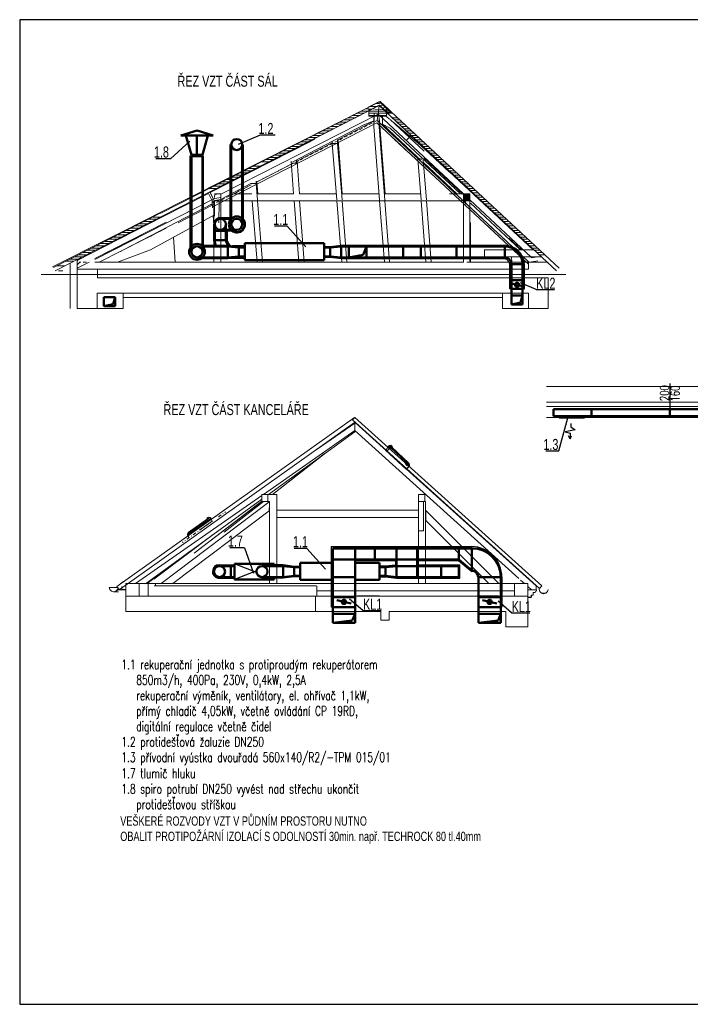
# Model space of a CAD drawing. Header units: millimetres. Extents: x 28262 to 240133, y -152087 to 56534.
# Tile 56 of 107: x 198305 to 213476, y -116712 to -94437. Entities that reach past the tile are written whole.
import ezdxf

# ---------------------------------------------------------------- set-up
doc = ezdxf.new("R2010")
doc.units = ezdxf.units.MM
doc.header["$MEASUREMENT"] = 0
doc.layers.get('0').update_dxf_attribs({"lineweight": 9})
for name, color, linetype, lineweight in [('--písmo', 7, 'Continuous', 25), ('--VZT', 6, 'Continuous', 50), ('--VZT POPIS', 7, 'Continuous', 25), ('--VZT_ODV', 5, 'Continuous', 50), ('--VZT_ODVOD', 5, 'Continuous', 50), ('--VZT_POPIS', 7, 'Continuous', 25), ('--VZT_PŘÍVOD', 6, 'Continuous', 50), ('--VZTPOM', 1, 'Continuous', 25)]:
    doc.layers.add(name, color=color, linetype=linetype, lineweight=lineweight)
doc.styles.add('styl1', font='arial.ttf', dxfattribs={"width": 0.7, "height": 250})
doc.styles.add('styl5', font='arial.ttf', dxfattribs={"width": 0.7, "height": 220})
doc.styles.add('styl6', font='romans.shx', dxfattribs={"width": 0.7, "height": 200})

msp = doc.modelspace()

# ---------------------------------------------------------------- hatches: boundary and pattern name
at = {"transparency": 33554559}
for points in [[(202615, -98348), (202615, -98348), (204981, -97142), (204981, -97142), (204883, -97192)], [(208346, -98392), (208029, -98097), (208029, -98098), (208327, -98376), (208328, -98376), (208346, -98392), (208346, -98392)], [(208346, -98536), (208345, -98536), (208345, -99923), (208346, -99923), (208346, -98423), (208346, -98423)], [(208346, -98392), (208346, -98392), (208346, -98423), (208346, -98423), (208346, -98536), (208351, -98536), (208351, -98376), (208346, -98376)], [(200996, -99172), (201003, -99169), (201001, -99154), (201001, -99152), (200996, -99155)]]:
    msp.add_hatch(color=256, dxfattribs=at).paths.add_polyline_path(points)

# ---------------------------------------------------------------- linework, layer by layer
at = {"layer": '--písmo'}
for p, q in [((229805, -94437), (198305, -94437)), ((198305, -94437), (198305, -116712)), ((198305, -116712), (229805, -116712))]:
    msp.add_line(p, q, dxfattribs=at)
at = {"layer": '--VZT'}
for p, q in [((203091, -99066), (203091, -97276)), ((203341, -99066), (203341, -97276)), ((202721, -99423), (202721, -99058)), ((202846, -98941), (203091, -98941)), ((202971, -99423), (202971, -99064)), ((203215, -98941), (203216, -98941)), ((202846, -99191), (203216, -99191)), ((205191, -99496), (203398, -99496)), ((203398, -99880), (203398, -99496)), ((205191, -99880), (205191, -99496)), ((205748, -99566), (205748, -99816)), ((206073, -99755), (206148, -99566)), ((206148, -99566), (206148, -99816)), ((205748, -99816), (206073, -99755)), ((203121, -99823), (203398, -99823)), ((203398, -99880), (205191, -99880)), ((200212, -100715), (200462, -100715)), ((200212, -100915), (200212, -100715)), ((200212, -100915), (200416, -100872)), ((200416, -100872), (200462, -100715)), ((200462, -100915), (200462, -100715)), ((200212, -100915), (200462, -100915)), ((210385, -103247), (217366, -103247)), ((210385, -103247), (210385, -103408)), ((211240, -103408), (211240, -103248)), ((213011, -103408), (213011, -103248)), ((229146, -103408), (210385, -103408)), ((210515, -103408), (210515, -103436)), ((211075, -103436), (210515, -103436)), ((211075, -103408), (211075, -103436)), ((207299, -106647), (207299, -106397)), ((208237, -106647), (208237, -106397)), ((208537, -106397), (208537, -106897)), ((208537, -106897), (208537, -106397)), ((206831, -106797), (206831, -106647)), ((207299, -106647), (207299, -106797)), ((207299, -106647), (208237, -106647)), ((208237, -106647), (208537, -106897)), ((204651, -107112), (204651, -106728)), ((205391, -106728), (204651, -106728)), ((206444, -106728), (205891, -106728)), ((206444, -107112), (206444, -106728)), ((207299, -107047), (207299, -106797)), ((204651, -107112), (205391, -107112)), ((205891, -107112), (206444, -107112)), ((208687, -107047), (209187, -107047)), ((208687, -107501), (209187, -107501)), ((209098, -107644), (208772, -107572)), ((208687, -107730), (209187, -107730)), ((208687, -107880), (209187, -107880)), ((208687, -108080), (209126, -108026)), ((209126, -108026), (209187, -107880)), ((208687, -108080), (209187, -108080))]:
    msp.add_line(p, q, dxfattribs=at)
msp.add_lwpolyline([(203121, -99573), (203398, -99573)], dxfattribs=at)
for centre, radius in [((203216, -97262), 125), ((203216, -99066), 178), ((202846, -99066), 125), ((203216, -99066), 125), ((208935, -107608), 46.9)]:
    msp.add_circle(centre, radius, dxfattribs=at)
for radius in [650, 150]:
    msp.add_arc((208537, -107047), radius, 0, 90, dxfattribs=at)
at = {"layer": '--VZT POPIS'}
for p, q in [((204358, -99108), (204069, -99108)), ((209987, -100543), (210403, -100543)), ((213011, -102667), (213011, -103247)), ((210505, -104188), (210702, -103447)), ((210507, -103446), (210507, -103408)), ((211082, -103446), (211082, -103408)), ((204802, -106400), (204513, -106400)), ((206068, -107804), (205766, -107543)), ((206068, -107804), (206484, -107804)), ((209431, -107856), (209130, -107595)), ((209431, -107856), (209848, -107856))]:
    msp.add_line(p, q, dxfattribs=at)
at = {"layer": '--VZT_ODV'}
for p, q in [((201948, -97055), (202323, -96946)), ((201948, -97055), (202679, -97055)), ((202188, -97494), (202065, -97058)), ((202314, -97494), (202314, -97056)), ((202323, -96946), (202679, -97055)), ((202440, -97494), (202561, -97056)), ((202440, -97494), (202188, -97494)), ((203011, -99566), (202441, -99566)), ((202441, -99566), (202441, -99691)), ((203011, -99566), (203011, -99816)), ((203261, -99591), (203011, -99566)), ((206148, -99566), (209280, -99566)), ((206977, -99566), (206977, -99816)), ((207377, -99566), (207377, -99816)), ((208185, -99566), (208185, -99816)), ((209280, -99816), (209280, -99566)), ((203261, -99791), (203011, -99816)), ((203398, -99591), (203261, -99591)), ((203261, -99791), (203261, -99591)), ((203398, -99791), (203261, -99791)), ((203011, -99816), (202316, -99816)), ((206148, -99816), (209280, -99816)), ((209430, -99966), (209430, -100879)), ((209430, -99966), (209680, -99966)), ((209680, -99966), (209680, -100879)), ((209430, -100329), (209680, -100329)), ((209430, -100529), (209680, -100529)), ((209430, -100679), (209680, -100679)), ((209430, -100879), (209680, -100879)), ((205891, -106647), (205891, -106397)), ((206340, -106647), (206340, -106397)), ((204065, -106797), (203786, -106796)), ((204264, -106797), (204065, -106797)), ((204264, -106797), (204264, -107047)), ((204514, -106822), (204264, -106797)), ((204651, -106822), (204514, -106822)), ((204514, -107022), (204514, -106822)), ((207299, -106797), (208241, -106797)), ((207841, -107047), (207841, -106797)), ((208241, -107047), (208241, -106797)), ((204065, -107047), (203786, -107046)), ((204264, -107047), (204065, -107047)), ((204514, -107022), (204264, -107047)), ((204651, -107022), (204514, -107022)), ((205891, -107047), (205391, -107047)), ((207299, -107047), (208241, -107047))]:
    msp.add_line(p, q, dxfattribs=at)
for centre, radius in [((202316, -99688), 178), ((203786, -106922), 125)]:
    msp.add_circle(centre, radius, dxfattribs=at)
msp.add_arc((209280, -99966), 400, 0, 90, dxfattribs=at)
at = {"layer": '--VZT_ODVOD'}
for p, q in [((202441, -97523), (202191, -97523)), ((202191, -97523), (202191, -99688)), ((202441, -99566), (202441, -97523)), ((209680, -100462), (209430, -100407)), ((209634, -100836), (209680, -100679)), ((209430, -100879), (209634, -100836)), ((205391, -108080), (205391, -106397)), ((205391, -106397), (206831, -106397)), ((205891, -106647), (205391, -106647)), ((205891, -108080), (205891, -106647)), ((205891, -106647), (206831, -106647)), ((205391, -107501), (205891, -107501)), ((205802, -107644), (205476, -107572)), ((205391, -107730), (205891, -107730)), ((205391, -107880), (205891, -107880)), ((205391, -108080), (205830, -108026)), ((205830, -108026), (205891, -107880)), ((205391, -108080), (205891, -108080))]:
    msp.add_line(p, q, dxfattribs=at)
for centre, radius in [((202316, -99688), 125), ((209558, -100435), 46.9), ((205639, -107608), 46.9)]:
    msp.add_circle(centre, radius, dxfattribs=at)
msp.add_arc((209280, -99966), 150, 0, 90, dxfattribs=at)
at = {"layer": '--VZT_POPIS'}
for p, q in [((204085, -97049), (203748, -97049)), ((201720, -97581), (202151, -97188)), ((201720, -97581), (201384, -97581)), ((204358, -99108), (204779, -99577)), ((209987, -100543), (209634, -100387)), ((210507, -103446), (211082, -103446)), ((210546, -103407), (210546, -103436)), ((210585, -103407), (210585, -103436)), ((210626, -103407), (210626, -103436)), ((210668, -103407), (210668, -103436)), ((210709, -103407), (210709, -103436)), ((210748, -103407), (210748, -103436)), ((210777, -103573), (210777, -103650)), ((210789, -103407), (210789, -103436)), ((210831, -103407), (210831, -103436)), ((210872, -103407), (210872, -103436)), ((210913, -103407), (210913, -103436)), ((210954, -103407), (210954, -103436)), ((210997, -103407), (210997, -103436)), ((211038, -103407), (211038, -103436)), ((210875, -103712), (210647, -103763)), ((210647, -103763), (210756, -103790)), ((210756, -103790), (210756, -103922)), ((210777, -103650), (210875, -103712)), ((210756, -103922), (210721, -103851)), ((210756, -103922), (210792, -103850)), ((210207, -104188), (210505, -104188)), ((203394, -106383), (203057, -106383)), ((203394, -106383), (203592, -106957)), ((204802, -106400), (205223, -106869)), ((203664, -106946), (203165, -106750)), ((203662, -106909), (203165, -107105)), ((204065, -106750), (203946, -106797)), ((204065, -107105), (203919, -107047))]:
    msp.add_line(p, q, dxfattribs=at)
msp.add_lwpolyline([(203748, -97049), (203249, -97261)], dxfattribs=at)
at = {"layer": '--VZT_PŘÍVOD'}
for p, q in [((202971, -99214), (202721, -99214)), ((202971, -99423), (202721, -99423)), ((205328, -99591), (205578, -99566)), ((205578, -99566), (205578, -99816)), ((205578, -99566), (206148, -99566)), ((203121, -99573), (203121, -99577)), ((205191, -99591), (205328, -99591)), ((205191, -99791), (205328, -99791)), ((205328, -99791), (205328, -99591)), ((205328, -99791), (205578, -99816)), ((203121, -99805), (203121, -99823)), ((205578, -99816), (206148, -99816)), ((206831, -106397), (206831, -106647)), ((206831, -106397), (208568, -106397)), ((206831, -106647), (207299, -106647)), ((203078, -106797), (202814, -106797)), ((203165, -106797), (203078, -106797)), ((203078, -106797), (203078, -107047)), ((204065, -106750), (203165, -106750)), ((203165, -107105), (203165, -106750)), ((204065, -106797), (204065, -106750)), ((206444, -106822), (206581, -106822)), ((206581, -106822), (206831, -106797)), ((206581, -107022), (206581, -106822)), ((206831, -106797), (206831, -107047)), ((206831, -106797), (207299, -106797)), ((203078, -107047), (202814, -107047)), ((203165, -107047), (203078, -107047)), ((203165, -107105), (204065, -107105)), ((204065, -107105), (204065, -107047)), ((206444, -107022), (206581, -107022)), ((206581, -107022), (206831, -107047)), ((206831, -107047), (207299, -107047)), ((208687, -108080), (208687, -107047)), ((209187, -108080), (209187, -107047))]:
    msp.add_line(p, q, dxfattribs=at)
msp.add_circle((202825, -106922), 125, dxfattribs=at)
for radius, start, end in [(400, 180, 200.9467), (150, 180, 270), (400, 257.5458, 270)]:
    msp.add_arc((203121, -99423), radius, start, end, dxfattribs=at)
at = {"layer": '--VZTPOM'}
for p, q in [((203068, -98919), (203068, -97264)), ((203364, -97269), (203364, -98934)), ((202191, -97523), (202151, -97523)), ((202151, -97523), (202151, -99629)), ((202465, -97523), (202441, -97523)), ((202465, -99546), (202465, -97523)), ((202699, -99423), (202699, -99060)), ((203068, -98919), (202837, -98919)), ((202996, -99214), (203096, -99214)), ((202996, -99214), (202996, -99427)), ((203012, -99546), (202465, -99546)), ((202713, -99546), (202699, -99423)), ((203259, -99573), (203012, -99546)), ((203398, -99556), (203121, -99556)), ((205193, -99566), (205329, -99566)), ((205329, -99566), (205579, -99540)), ((205579, -99540), (209281, -99540)), ((202418, -99842), (203013, -99842)), ((203013, -99842), (203262, -99806)), ((203262, -99806), (203398, -99806)), ((205326, -99813), (205191, -99813)), ((205577, -99849), (205326, -99813)), ((209284, -99849), (205577, -99849)), ((209390, -100529), (209390, -99968)), ((209723, -100529), (209723, -99964)), ((209430, -100529), (209390, -100529)), ((209680, -100529), (209723, -100529)), ((205362, -107155), (205362, -106357)), ((205362, -106357), (206831, -106357)), ((206831, -106357), (208534, -106357)), ((205915, -106675), (206806, -106675)), ((206806, -106675), (206806, -106778)), ((207329, -106777), (207329, -106668)), ((207329, -106668), (208234, -106668)), ((208234, -106668), (208534, -106917)), ((202814, -106770), (203165, -106770)), ((204065, -106764), (204263, -106764)), ((204263, -106764), (204517, -106797)), ((204517, -106797), (204651, -106797)), ((206579, -106803), (206444, -106803)), ((206806, -106778), (206579, -106803)), ((208261, -106777), (207299, -106777)), ((208261, -107068), (208261, -106777)), ((202791, -107070), (203165, -107070)), ((204065, -107067), (204265, -107067)), ((204265, -107067), (204515, -107035)), ((204515, -107035), (204651, -107035)), ((206444, -107042), (206581, -107042)), ((206581, -107042), (206831, -107068)), ((206831, -107068), (208261, -107068)), ((208671, -107047), (208671, -107730)), ((209212, -107044), (209212, -107730)), ((205362, -107730), (205362, -107155)), ((205391, -107730), (205362, -107730)), ((208671, -107730), (208687, -107730)), ((209187, -107730), (209212, -107730))]:
    msp.add_line(p, q, dxfattribs=at)
for centre, radius, start, end in [((202834, -99054), 135, 88.7227, 179.2149), ((203221, -99066), 194, 229.9297, 42.8009), ((203190, -99385), 199, 192.2595, 238.1892), ((209270, -99995), 455, 3.8908, 88.5972), ((209262, -99976), 129, 3.3698, 80.3368), ((208526, -107044), 687, 359.3974, 89.3172), ((202814, -106921), 151, 89.818, 261.1368), ((208536, -107055), 135, 3.2968, 89.6815)]:
    msp.add_arc(centre, radius, start, end, dxfattribs=at)
for p, q in [((206204, -96412), (201345, -98867)), ((201495, -98811), (206204, -96412)), ((201531, -98882), (206441, -96381)), ((206446, -96290), (206192, -96419)), ((206204, -96412), (206458, -96284)), ((206204, -96493), (206441, -96372)), ((206228, -96400), (206385, -96400)), ((206228, -96400), (206403, -96400)), ((206356, -96335), (206443, -96335)), ((206356, -96335), (206443, -96335)), ((206441, -96380), (206415, -96577)), ((206441, -96381), (206416, -96574)), ((206441, -96381), (206442, -96372)), ((210236, -99923), (206441, -96380)), ((206442, -96372), (206610, -96529)), ((206444, -96324), (206487, -96312)), ((206444, -96324), (206472, -96317)), ((206701, -96534), (206446, -96292)), ((206451, -96390), (206542, -96365)), ((206458, -96284), (206663, -96479)), ((206459, -96388), (206527, -96369)), ((206507, -96442), (206597, -96417)), ((206514, -96440), (206582, -96421)), ((208029, -97752), (206599, -96418)), ((206204, -96501), (202589, -98344)), ((206416, -96574), (202856, -98387)), ((205906, -96654), (205730, -96654)), ((206004, -96604), (205828, -96604)), ((206102, -96554), (205926, -96554)), ((206200, -96504), (206024, -96504)), ((206102, -96554), (206102, -96554)), ((206204, -96454), (206122, -96454)), ((206199, -96465), (206258, -96465)), ((206199, -96465), (206275, -96465)), ((206204, -96455), (206205, -96455)), ((206204, -96616), (206205, -96456)), ((206204, -96456), (206205, -96456)), ((206602, -96630), (206204, -96616)), ((206205, -96455), (206601, -96476)), ((206205, -96456), (206205, -96455)), ((206601, -96504), (206205, -96504)), ((206601, -96554), (206205, -96554)), ((206602, -96604), (206205, -96604)), ((206313, -96640), (206313, -96855)), ((206325, -96553), (206325, -96728)), ((206394, -96719), (206416, -96573)), ((206415, -96577), (208345, -98376)), ((206416, -96573), (208353, -98384)), ((206570, -98376), (206434, -96647)), ((206434, -96647), (206434, -96863)), ((206513, -96611), (206513, -96804)), ((206563, -96494), (206652, -96469)), ((206570, -96492), (206637, -96473)), ((206637, -96454), (206599, -96454)), ((206690, -96504), (206599, -96504)), ((206599, -96527), (208029, -97862)), ((206601, -96476), (206602, -96630)), ((206671, -96688), (206602, -96630)), ((206610, -96529), (206701, -96534)), ((206744, -96554), (206627, -96554)), ((206668, -96532), (206707, -96521)), ((206668, -96532), (206692, -96526)), ((206851, -96654), (206734, -96654)), ((202664, -98667), (206386, -96772)), ((206104, -96809), (204483, -97652)), ((205513, -96853), (205337, -96853)), ((205612, -96803), (205435, -96803)), ((205500, -97157), (206313, -96734)), ((205710, -96754), (205533, -96754)), ((205808, -96704), (205632, -96704)), ((205990, -96925), (206057, -96891)), ((206101, -96868), (206168, -96834)), ((206325, -96728), (206104, -96809)), ((206213, -96811), (206280, -96777)), ((206313, -96855), (206444, -98520)), ((206394, -96719), (206324, -96754)), ((209813, -99969), (206387, -96772)), ((209803, -99902), (206394, -96719)), ((206448, -96768), (206394, -96719)), ((206564, -98521), (206434, -96863)), ((206539, -96854), (206484, -96803)), ((206686, -96889), (206513, -96804)), ((206513, -96804), (207313, -97551)), ((206630, -96939), (206576, -96888)), ((207455, -97413), (206686, -96696)), ((208279, -98376), (206686, -96889)), ((207374, -97279), (206744, -96749)), ((206905, -96704), (206787, -96704)), ((206958, -96754), (206841, -96754)), ((207012, -96803), (206895, -96803)), ((207066, -96853), (206948, -96853)), ((207055, -96844), (207378, -97145)), ((205023, -97103), (204847, -97103)), ((205121, -97053), (204945, -97053)), ((205219, -97003), (205043, -97003)), ((205043, -97003), (205043, -97003)), ((205317, -96953), (205141, -96953)), ((205415, -96903), (205239, -96903)), ((205545, -97152), (205611, -97118)), ((205656, -97095), (205723, -97061)), ((205767, -97038), (205834, -97004)), ((205879, -96981), (205945, -96947)), ((206722, -97024), (206667, -96973)), ((206813, -97110), (206758, -97058)), ((207001, -96903), (207323, -97203)), ((207119, -96903), (207002, -96903)), ((207050, -97168), (207159, -97051)), ((207173, -96953), (207056, -96953)), ((207226, -97003), (207109, -97003)), ((207280, -97053), (207163, -97053)), ((207334, -97103), (207216, -97103)), ((202615, -98348), (204981, -97142)), ((202615, -98348), (204883, -97192)), ((204630, -97303), (204454, -97303)), ((204728, -97253), (204552, -97253)), ((204573, -97639), (205377, -97221)), ((204827, -97203), (204650, -97203)), ((204925, -97153), (204748, -97153)), ((204981, -97142), (204981, -97142)), ((205211, -97322), (205277, -97288)), ((205322, -97265), (205389, -97231)), ((205377, -97193), (205377, -97236)), ((205478, -98514), (205377, -97236)), ((205377, -97236), (205497, -97236)), ((205433, -97208), (205500, -97174)), ((205497, -97236), (205497, -97147)), ((205598, -98514), (205497, -97236)), ((205604, -98376), (205507, -97153)), ((206780, -97139), (207102, -97439)), ((206904, -97195), (206850, -97144)), ((206996, -97280), (206941, -97229)), ((207087, -97366), (207032, -97314)), ((207387, -97153), (207270, -97153)), ((207441, -97203), (207324, -97203)), ((208029, -97886), (207374, -97275)), ((207494, -97253), (207377, -97253)), ((207668, -97525), (207420, -97317)), ((207548, -97303), (207431, -97303)), ((204140, -97553), (203963, -97553)), ((204238, -97503), (204062, -97503)), ((204336, -97453), (204160, -97453)), ((204434, -97403), (204258, -97403)), ((204532, -97353), (204356, -97353)), ((204765, -97549), (204832, -97515)), ((204876, -97492), (204943, -97458)), ((204988, -97435), (205055, -97401)), ((205099, -97379), (205166, -97344)), ((207178, -97451), (207124, -97400)), ((207270, -97536), (207215, -97485)), ((207313, -97550), (207313, -97595)), ((207602, -97353), (207484, -97353)), ((207655, -97403), (207538, -97403)), ((207709, -97453), (207592, -97453)), ((207763, -97503), (207645, -97503)), ((207816, -97553), (207699, -97553)), ((203747, -97753), (203571, -97753)), ((203663, -98111), (204448, -97703)), ((203943, -97653), (203767, -97653)), ((204041, -97603), (203865, -97603)), ((204320, -97776), (204386, -97742)), ((204431, -97719), (204498, -97685)), ((204501, -98376), (204443, -97635)), ((204446, -97680), (204566, -97680)), ((204542, -97662), (204609, -97628)), ((204566, -97680), (204566, -97620)), ((204638, -98376), (204580, -97635)), ((204654, -97605), (204721, -97571)), ((207361, -97621), (207306, -97570)), ((207385, -98514), (207313, -97595)), ((207313, -97595), (207411, -97595)), ((207452, -97707), (207398, -97656)), ((207505, -98515), (207434, -97617)), ((208197, -98376), (207442, -97671)), ((208321, -98376), (207455, -97568)), ((207544, -97792), (207489, -97741)), ((208319, -98376), (207582, -97688)), ((207870, -97603), (207753, -97603)), ((207923, -97653), (207806, -97653)), ((207847, -97693), (209937, -99643)), ((207977, -97703), (207860, -97703)), ((208029, -97753), (207913, -97753)), ((208029, -97751), (210506, -100061)), ((208031, -97753), (208029, -97753)), ((203256, -98003), (203080, -98003)), ((203355, -97953), (203178, -97953)), ((203178, -97953), (203178, -97953)), ((203453, -97903), (203277, -97903)), ((203551, -97853), (203375, -97853)), ((203649, -97803), (203473, -97803)), ((203874, -98003), (203941, -97969)), ((203986, -97946), (204052, -97912)), ((204097, -97889), (204164, -97855)), ((204208, -97832), (204275, -97798)), ((207635, -97877), (207580, -97826)), ((207727, -97963), (207672, -97911)), ((207818, -98048), (207763, -97997)), ((208029, -97803), (207967, -97803)), ((208029, -97853), (208021, -97853)), ((208085, -97803), (208029, -97803)), ((208139, -97853), (208029, -97853)), ((210451, -100119), (208029, -97861)), ((209922, -99643), (208029, -97878)), ((208192, -97903), (208075, -97903)), ((208246, -97953), (208129, -97953)), ((208300, -98003), (208182, -98003)), ((202864, -98203), (202688, -98203)), ((202962, -98153), (202786, -98153)), ((202875, -98487), (203536, -98144)), ((203060, -98103), (202884, -98103)), ((203158, -98053), (202982, -98053)), ((203122, -98393), (203539, -98176)), ((203429, -98230), (203496, -98196)), ((203536, -98146), (203656, -98146)), ((203651, -98116), (203718, -98082)), ((203656, -98146), (203656, -98090)), ((203685, -98520), (203656, -98146)), ((203691, -98376), (203670, -98108)), ((203763, -98059), (203830, -98025)), ((207909, -98133), (207854, -98082)), ((208001, -98219), (207946, -98167)), ((208346, -98392), (208029, -98097)), ((208327, -98376), (208029, -98098)), ((208353, -98053), (208236, -98053)), ((208407, -98103), (208289, -98103)), ((208460, -98153), (208343, -98153)), ((208514, -98203), (208397, -98203)), ((202579, -98368), (201539, -98898)), ((202679, -98578), (202580, -98369)), ((202766, -98253), (202590, -98253)), ((202706, -98536), (202608, -98334)), ((202618, -98351), (202706, -98536)), ((202716, -98376), (202710, -98376)), ((202716, -98376), (202715, -98459)), ((202716, -98393), (202811, -98376)), ((202856, -98376), (202716, -98376)), ((202856, -98378), (202716, -98376)), ((202856, -98536), (202856, -98376)), ((202856, -98387), (202856, -98378)), ((202983, -98457), (203050, -98423)), ((203095, -98400), (203161, -98366)), ((203554, -98376), (203155, -98376)), ((203206, -98343), (203273, -98309)), ((203317, -98286), (203384, -98252)), ((204501, -98376), (203685, -98376)), ((205467, -98376), (204632, -98376)), ((205453, -98376), (205013, -98376)), ((206433, -98376), (205598, -98376)), ((207374, -98376), (206564, -98376)), ((208328, -98376), (208029, -98376)), ((208092, -98304), (208037, -98253)), ((208183, -98389), (208128, -98338)), ((208275, -98474), (208220, -98423)), ((208345, -98376), (208490, -98375)), ((208345, -98376), (208491, -98376)), ((208345, -98527), (208345, -98376)), ((208351, -98376), (208346, -98376)), ((208346, -98423), (208346, -98392)), ((208346, -98423), (208346, -98423)), ((208346, -98423), (208346, -98536)), ((208353, -98384), (208350, -98384)), ((208350, -98384), (208351, -98529)), ((208351, -98536), (208351, -98376)), ((208491, -98376), (208351, -98376)), ((208351, -98404), (208491, -98379)), ((208351, -98450), (208491, -98425)), ((208568, -98253), (208450, -98253)), ((208490, -98375), (208491, -98483)), ((208491, -98536), (208491, -98376)), ((208491, -98376), (208491, -98527)), ((208621, -98303), (208504, -98303)), ((208675, -98353), (208558, -98353)), ((208728, -98403), (208611, -98403)), ((208782, -98453), (208665, -98453)), ((200003, -99859), (202710, -98479)), ((200436, -99643), (202654, -98510)), ((200651, -99643), (202659, -98600)), ((201890, -99033), (202661, -98632)), ((202646, -98629), (202716, -98593)), ((202656, -98507), (202656, -98559)), ((202666, -98693), (202656, -98559)), ((202656, -98559), (202713, -98559)), ((202657, -98506), (202658, -98506)), ((202706, -98536), (202679, -98578)), ((202698, -98536), (202716, -98536)), ((202699, -99923), (202699, -98536)), ((202716, -98536), (202706, -98536)), ((202712, -98855), (202712, -98673)), ((202714, -98536), (202713, -98882)), ((202716, -98484), (202856, -98459)), ((202716, -98530), (202856, -98505)), ((202856, -98536), (202716, -98536)), ((202761, -98570), (202827, -98536)), ((202813, -99030), (202815, -98536)), ((202852, -99923), (202852, -98536)), ((202856, -98536), (208340, -98536)), ((202872, -98513), (202939, -98479)), ((203676, -99923), (203567, -98536)), ((203796, -99923), (203687, -98536)), ((204623, -99923), (204514, -98536)), ((204743, -99923), (204633, -98536)), ((205453, -98536), (205013, -98536)), ((205589, -99923), (205480, -98536)), ((205708, -99923), (205599, -98536)), ((206555, -99923), (206445, -98536)), ((206674, -99923), (206565, -98536)), ((207496, -99923), (207387, -98536)), ((207616, -99923), (207506, -98536)), ((208346, -98536), (208029, -98536)), ((208366, -98560), (208311, -98509)), ((208491, -98527), (208345, -98527)), ((208345, -99923), (208345, -98536)), ((208346, -99923), (208346, -98536)), ((208346, -98536), (208351, -98536)), ((208351, -98496), (208491, -98471)), ((208351, -98529), (208491, -98527)), ((208351, -98536), (208388, -98536)), ((208382, -98536), (208491, -98517)), ((208388, -98536), (208488, -98536)), ((208388, -98610), (208388, -98536)), ((208457, -98645), (208403, -98594)), ((208486, -99088), (208488, -98610)), ((208488, -98536), (208491, -98536)), ((208488, -98536), (208488, -98610)), ((208490, -98678), (208491, -98678)), ((208491, -98483), (208491, -98513)), ((208491, -98513), (209879, -99808)), ((208491, -98527), (208491, -98513)), ((208491, -98513), (209885, -99814)), ((209637, -99643), (208504, -98585)), ((208836, -98503), (208718, -98503)), ((208889, -98553), (208772, -98553)), ((208943, -98603), (208826, -98603)), ((208996, -98653), (208879, -98653)), ((201487, -98795), (199045, -100029)), ((199071, -100046), (201500, -98809)), ((201536, -98880), (199606, -99863)), ((199606, -99881), (201536, -98898)), ((199724, -99803), (201617, -98839)), ((201262, -99643), (202712, -98855)), ((202713, -99284), (202680, -98872)), ((202712, -98855), (202703, -98855)), ((208549, -98730), (208494, -98679)), ((208640, -98816), (208585, -98764)), ((208731, -98901), (208677, -98850)), ((209050, -98703), (208933, -98703)), ((209104, -98753), (208986, -98753)), ((209157, -98803), (209040, -98803)), ((209211, -98853), (209094, -98853)), ((201617, -99018), (200003, -99841)), ((201617, -99018), (200156, -99762)), ((201098, -99103), (200921, -99103)), ((201196, -99053), (201020, -99053)), ((201294, -99003), (201118, -99003)), ((201392, -98953), (201216, -98953)), ((201490, -98903), (201314, -98903)), ((208486, -99923), (208486, -99088)), ((208490, -98961), (208491, -98961)), ((208501, -99923), (208501, -99028)), ((208823, -98986), (208768, -98935)), ((208914, -99072), (208859, -99020)), ((209005, -99157), (208951, -99106)), ((209265, -98903), (209147, -98903)), ((209318, -98953), (209201, -98953)), ((209372, -99003), (209254, -99003)), ((209425, -99053), (209308, -99053)), ((209479, -99103), (209362, -99103)), ((200105, -99923), (201617, -99153)), ((200427, -99643), (201040, -99330)), ((200705, -99303), (200529, -99303)), ((200803, -99253), (200627, -99253)), ((200901, -99203), (200725, -99203)), ((201000, -99153), (200823, -99153)), ((200996, -99155), (200996, -99172)), ((201253, -99338), (201320, -99304)), ((201365, -99281), (201432, -99247)), ((201476, -99225), (201543, -99190)), ((209097, -99242), (209042, -99191)), ((209188, -99327), (209133, -99276)), ((209533, -99153), (209415, -99153)), ((209586, -99203), (209469, -99203)), ((209640, -99253), (209523, -99253)), ((209693, -99303), (209576, -99303)), ((200214, -99553), (200038, -99553)), ((200313, -99503), (200136, -99503)), ((200411, -99453), (200235, -99453)), ((200509, -99403), (200333, -99403)), ((200607, -99353), (200431, -99353)), ((200919, -99508), (200986, -99474)), ((201031, -99451), (201098, -99417)), ((201142, -99395), (201209, -99361)), ((201823, -99923), (201787, -99358)), ((209280, -99413), (209225, -99362)), ((209371, -99498), (209316, -99447)), ((209654, -99643), (209371, -99378)), ((209462, -99583), (209407, -99532)), ((209747, -99353), (209630, -99353)), ((209801, -99403), (209683, -99403)), ((209854, -99453), (209737, -99453)), ((209908, -99503), (209791, -99503)), ((209961, -99553), (209844, -99553)), ((199822, -99753), (199646, -99753)), ((199920, -99703), (199744, -99703)), ((200018, -99653), (199842, -99653)), ((200116, -99603), (199940, -99603)), ((201262, -99643), (200518, -99923)), ((200585, -99678), (200652, -99644)), ((208817, -99643), (208816, -99643)), ((208817, -99643), (208818, -99643)), ((208819, -99643), (208818, -99643)), ((208819, -99643), (209940, -99643)), ((208819, -99643), (208819, -99803)), ((209554, -99669), (209499, -99617)), ((209645, -99754), (209590, -99703)), ((209736, -99839), (209681, -99788)), ((210015, -99603), (209898, -99603)), ((210069, -99653), (209951, -99653)), ((210122, -99703), (210005, -99703)), ((210176, -99753), (210059, -99753)), ((199446, -99945), (199107, -100117)), ((199331, -100003), (199155, -100003)), ((199528, -99903), (199351, -99903)), ((199606, -99863), (199446, -99945)), ((199446, -100973), (199446, -99945)), ((199626, -99853), (199450, -99853)), ((199724, -99803), (199548, -99803)), ((199606, -99863), (199656, -99838)), ((199656, -99841), (199606, -99891)), ((199606, -100083), (199606, -99863)), ((199606, -99863), (199606, -100273)), ((199606, -100061), (199876, -99923)), ((199656, -99933), (199606, -99983)), ((199689, -99923), (199650, -99923)), ((199656, -99838), (199724, -99803)), ((199814, -99923), (199739, -99923)), ((200003, -99923), (208029, -99923)), ((204125, -99923), (203825, -99923)), ((204238, -99923), (204125, -99923)), ((208029, -99923), (208346, -99923)), ((208861, -99923), (208420, -99923)), ((209813, -99923), (208486, -99923)), ((208816, -99803), (208789, -99803)), ((208817, -99803), (208816, -99803)), ((208818, -99803), (208817, -99803)), ((208819, -99803), (208818, -99803)), ((209886, -99803), (208819, -99803)), ((209438, -99923), (209429, -99803)), ((209826, -99923), (209773, -99873)), ((209824, -99921), (209803, -99902)), ((209813, -99923), (209813, -100083)), ((209813, -99923), (209813, -100083)), ((209886, -99923), (209813, -99923)), ((209886, -99923), (209824, -99921)), ((209886, -99824), (210004, -99803)), ((209886, -99803), (210026, -99803)), ((209886, -99803), (210026, -99803)), ((209886, -99915), (210026, -99891)), ((210026, -99923), (209886, -99923)), ((210026, -99803), (210028, -99803)), ((210263, -99923), (210026, -99923)), ((210026, -99923), (210236, -99923)), ((210112, -99803), (210028, -99803)), ((210661, -100205), (198787, -100205)), ((199185, -100119), (199283, -100119)), ((199606, -100083), (199616, -100083)), ((199656, -100083), (199606, -100083)), ((200066, -100083), (199616, -100083)), ((199863, -100083), (199656, -100083)), ((200066, -100273), (200066, -100083)), ((207062, -100083), (200066, -100083)), ((208029, -100083), (207062, -100083)), ((209813, -100083), (208029, -100083)), ((199616, -100273), (199606, -100273)), ((199606, -100273), (199606, -100273)), ((199606, -100273), (199606, -100623)), ((210264, -100273), (200066, -100273)), ((201208, -100273), (200768, -100273)), ((210264, -100973), (210264, -100273)), ((199606, -100623), (199606, -100973)), ((199606, -100623), (199606, -100623)), ((199606, -100623), (199606, -100973)), ((208029, -100623), (200056, -100623)), ((200056, -100973), (200056, -100623)), ((200597, -100623), (200644, -100623)), ((200644, -100623), (200644, -100973)), ((200644, -100723), (200644, -100667)), ((201208, -100623), (200768, -100623)), ((209814, -100623), (208029, -100623)), ((208861, -100623), (208420, -100623)), ((208921, -100623), (208827, -100623)), ((209221, -100623), (208921, -100623)), ((209272, -100623), (209225, -100623)), ((209225, -100623), (209225, -100973)), ((209225, -100667), (209225, -100723)), ((209814, -100623), (209814, -100973)), ((210264, -100623), (210263, -100623)), ((200056, -100845), (200056, -100901)), ((209225, -100723), (200644, -100723)), ((200644, -100901), (200644, -100845)), ((207358, -100723), (206917, -100723)), ((209225, -100879), (209225, -100829)), ((209814, -100829), (209814, -100879)), ((199606, -100973), (199606, -100973)), ((199606, -100973), (199656, -100973)), ((199656, -100973), (200056, -100973)), ((200056, -100973), (200644, -100973)), ((209814, -100973), (209225, -100973)), ((209814, -100973), (210214, -100973)), ((210214, -100973), (210246, -100973)), ((210246, -100973), (210263, -100973)), ((210263, -100973), (210264, -100973)), ((229218, -102736), (210225, -102736)), ((229218, -103086), (210225, -103086)), ((229218, -103186), (210225, -103186)), ((205883, -103436), (200501, -107258)), ((200557, -107337), (205881, -103550)), ((229218, -103436), (210225, -103436)), ((204119, -105335), (204119, -105175)), ((204119, -105435), (204119, -105695)), ((200501, -107258), (200557, -107337)), ((200707, -107332), (200707, -107825)), ((201713, -107475), (200707, -107475)), ((205120, -107475), (204999, -107475)), ((204999, -107475), (204999, -107825)), ((209300, -107475), (205120, -107475)), ((209799, -107475), (209300, -107475)), ((209802, -107475), (209799, -107475)), ((209803, -107914), (209803, -107475)), ((204999, -107825), (200707, -107825)), ((204999, -107825), (206476, -107825)), ((206476, -107825), (206476, -108025)), ((206476, -108025), (206666, -108025)), ((206666, -108025), (206666, -107825)), ((206666, -107825), (209301, -107825)), ((209301, -107825), (209301, -108175)), ((209801, -108175), (209801, -107825)), ((209801, -107825), (209802, -107825)), ((209301, -108175), (209712, -108175)), ((209712, -108175), (209751, -108175)), ((209751, -108175), (209799, -108175)), ((209799, -108175), (209801, -108175))]:
    msp.add_line(p, q)
for points in [[(205035, -104153), (205884, -103561)], [(205695, -103569), (205683, -103578)], [(205791, -103501), (205730, -103545)], [(205838, -103468), (205826, -103476)], [(210068, -107303), (210117, -107248), (205884, -103436), (205834, -103491), (210068, -107303), (210047, -107311)], [(205883, -103436), (205872, -103443)], [(205884, -103546), (205884, -103542), (205884, -103546)], [(206680, -104262), (205884, -103545), (205884, -103545)], [(209595, -107075), (205884, -103734), (205884, -103545), (205884, -103561)], [(205902, -103558), (207387, -104898)], [(205903, -103558), (207388, -104898)], [(203819, -105175), (205884, -103734)], [(203933, -105175), (205884, -103757), (205885, -103757)], [(203934, -105175), (205885, -103757), (205885, -103735)], [(205648, -103602), (205587, -103646)], [(205884, -103734), (205884, -103757)], [(209595, -107075), (205884, -103734)], [(206587, -104169), (206584, -104172), (206613, -104200), (206613, -104200), (206584, -104172), (206652, -104099), (206652, -104099), (206638, -104114)], [(206584, -104172), (206584, -104172), (207045, -104602), (207015, -104575)], [(206682, -104155), (206682, -104155), (206668, -104141), (206613, -104200)], [(206975, -104537), (206975, -104537), (206613, -104200)], [(206654, -104097), (206645, -104089), (206645, -104089), (206666, -104067), (206704, -104065), (206704, -104065), (206738, -104098), (206734, -104103), (206734, -104103), (206738, -104098)], [(206645, -104089), (206666, -104067), (206666, -104067)], [(206651, -104100), (206653, -104098), (206660, -104090), (206682, -104111)], [(206714, -104109), (206714, -104109), (206714, -104109), (206702, -104122), (206700, -104121), (206704, -104117), (206689, -104103), (206660, -104134), (206657, -104131), (206670, -104116), (206652, -104099)], [(206653, -104098), (206675, -104118)], [(206702, -104122), (206714, -104109), (206676, -104074), (206680, -104069), (206664, -104086), (206660, -104090)], [(206689, -104103), (206689, -104103), (206660, -104134)], [(206664, -104086), (206686, -104106)], [(206666, -104067), (206674, -104075)], [(206681, -104154), (206668, -104141), (206682, -104155)], [(206670, -104116), (206674, -104120)], [(206680, -104069), (207094, -104455), (207094, -104455), (207092, -104461), (207092, -104461), (206714, -104109)], [(206702, -104122), (206712, -104132), (206682, -104155)], [(206704, -104065), (206705, -104065), (206704, -104065), (206738, -104098), (206738, -104098), (206738, -104098), (206725, -104111)], [(206704, -104065), (206738, -104098)], [(206705, -104118), (206704, -104117)], [(206705, -104065), (206739, -104098), (206726, -104112)], [(207034, -104471), (207050, -104447), (206712, -104132)], [(206712, -104132), (207050, -104447)], [(206714, -104109), (207099, -104468), (207099, -104468), (207092, -104461)], [(206716, -104111), (206769, -104160)], [(206720, -104139), (206891, -104298)], [(206726, -104111), (207116, -104475), (207124, -104513)], [(206801, -104190), (206854, -104239)], [(204023, -105175), (205203, -104253)], [(204023, -105175), (205200, -104255)], [(206886, -104270), (206903, -104285)], [(207099, -104468), (207087, -104481), (207050, -104447), (207029, -104478), (207070, -104516), (207067, -104520), (207022, -104478)], [(207086, -104481), (207099, -104468)], [(207092, -104461), (207094, -104455)], [(207094, -104456), (207115, -104475), (207115, -104475), (207094, -104455)], [(207094, -104456), (207115, -104475), (207123, -104513), (207114, -104523)], [(207015, -104575), (207015, -104575), (206975, -104537), (206983, -104526)], [(207095, -104512), (207113, -104529), (207045, -104602), (207045, -104602)], [(209988, -107332), (209988, -107241), (207051, -104596)], [(207087, -104481), (207103, -104496), (207077, -104523), (207081, -104526), (207095, -104512), (207095, -104512)], [(207112, -104530), (207119, -104536), (207120, -104536), (207079, -104580)], [(207091, -104508), (207095, -104512), (207087, -104519)], [(207103, -104496), (207106, -104492), (207090, -104477)], [(207092, -104507), (207104, -104518), (207105, -104518), (207111, -104511), (207111, -104511), (207099, -104500)], [(207103, -104495), (207123, -104513), (207123, -104513)], [(207111, -104511), (207104, -104518), (207119, -104536), (207113, -104543)], [(207107, -104516), (207105, -104518)], [(207105, -104518), (207120, -104536)], [(207105, -104518), (207105, -104518), (207120, -104536)], [(207107, -104516), (207114, -104523), (207115, -104523), (207123, -104513), (207115, -104475)], [(207118, -104534), (207120, -104536), (207114, -104543)], [(207115, -104522), (207115, -104523), (207124, -104513), (207123, -104513)], [(207115, -104523), (207115, -104523)], [(200922, -107195), (203781, -105200)], [(200923, -107195), (203781, -105201)], [(201148, -107198), (203781, -105285)], [(203944, -105350), (201507, -107195)], [(202251, -106507), (203781, -105332)], [(202320, -106454), (203781, -105333)], [(202928, -106030), (203818, -105335)], [(204119, -105175), (203922, -105175), (203781, -105175), (203781, -105335), (203959, -105335), (203959, -107195)], [(203922, -105175), (203922, -105335)], [(204119, -105535), (204119, -105335)], [(207328, -105255), (207328, -105184)], [(207329, -105335), (207329, -105335), (207329, -105175), (207329, -105175)], [(207329, -105175), (207469, -105175), (207469, -105335), (207329, -105335)], [(207329, -105255), (207329, -105184)], [(207329, -107195), (207329, -105335), (207368, -105335)], [(207489, -107195), (207489, -105335), (207468, -105335)], [(207489, -107195), (207489, -105335)], [(201772, -107195), (203950, -105546), (203950, -105479)], [(201773, -107195), (203951, -105546), (203951, -105492)], [(202937, -105528), (202876, -105572)], [(202944, -105583), (202964, -105569)], [(203951, -105546), (203950, -105546)], [(204119, -105535), (207328, -105535), (207328, -105535), (207328, -105695), (207328, -105695), (204119, -105695)], [(207328, -105695), (207328, -105535)], [(209144, -107195), (207490, -105540), (207490, -105540), (209144, -107195)], [(208918, -107195), (207490, -105766), (207490, -105540)], [(202101, -106098), (202119, -106082), (202120, -106082), (202625, -105728)], [(202133, -106143), (202101, -106098), (202102, -106098), (202627, -105731)], [(202101, -106075), (202115, -106038), (202115, -106038), (202552, -105732)], [(202565, -105751), (202102, -106075), (202101, -106075), (202108, -106085), (202109, -106085), (202572, -105761)], [(202551, -105732), (202115, -106038), (202138, -106021), (202138, -106021), (202552, -105732)], [(202552, -105732), (202138, -106021)], [(202377, -105978), (202660, -105779), (202627, -105731), (202625, -105728), (202624, -105728)], [(202579, -105690), (202540, -105716), (202544, -105722), (202545, -105722), (202541, -105716), (202540, -105716), (202540, -105716), (202551, -105732)], [(202541, -105716), (202579, -105690), (202579, -105690), (202540, -105716)], [(202617, -105696), (202579, -105690), (202541, -105716), (202541, -105716), (202556, -105739), (202574, -105763), (202634, -105721), (202617, -105696), (202556, -105739)], [(202556, -105799), (202544, -105808)], [(202652, -105731), (202591, -105774)], [(202660, -105779), (202669, -105791)], [(202699, -105698), (202686, -105706)], [(202794, -105629), (202733, -105673)], [(202801, -105685), (202863, -105641)], [(202841, -105596), (202829, -105605)], [(202897, -105617), (202909, -105608)], [(204119, -107195), (204119, -105695)], [(202109, -106085), (202102, -106075), (202115, -106038), (202138, -106021)], [(202271, -106002), (202258, -106010)], [(202366, -105934), (202305, -105977)], [(202326, -106022), (202339, -106013)], [(202373, -105989), (202434, -105945)], [(202413, -105900), (202401, -105909)], [(202509, -105832), (202448, -105876)], [(202469, -105921), (202481, -105912)], [(202516, -105887), (202577, -105844)], [(202612, -105819), (202624, -105811)], [(201339, -107097), (202680, -106086)], [(201985, -106204), (201973, -106213)], [(201986, -106264), (202006, -106249)], [(202081, -106136), (202020, -106180)], [(202041, -106225), (202053, -106216)], [(202088, -106192), (202149, -106148)], [(202133, -106142), (202102, -106098), (202120, -106082), (202118, -106079)], [(202128, -106103), (202116, -106112)], [(202119, -106082), (202117, -106079)], [(202224, -106035), (202163, -106078)], [(202184, -106123), (202196, -106115)], [(202231, -106090), (202292, -106047)], [(201190, -107195), (202160, -106464)], [(201189, -107195), (202116, -106496)], [(200701, -107116), (200689, -107125)], [(200797, -107048), (200736, -107092)], [(209728, -107195), (209638, -107114)], [(209728, -107195), (209638, -107114)], [(200529, -107280), (200516, -107330), (200479, -107367), (200429, -107380), (200379, -107367), (200342, -107330), (200328, -107280), (200509, -107280)], [(200538, -107380), (200430, -107380), (200380, -107367), (200343, -107330), (200330, -107280), (200510, -107280)], [(200430, -107380), (200481, -107367), (200517, -107330), (200531, -107280)], [(200511, -107251), (200501, -107258)], [(200707, -107332), (200512, -107332), (200512, -107360)], [(200528, -107291), (200515, -107291)], [(200578, -107322), (200539, -107311)], [(200558, -107218), (200546, -107227)], [(200654, -107150), (200593, -107193)], [(200707, -107325), (200613, -107325), (200613, -107257)], [(200707, -107332), (200707, -107195), (201008, -107195), (201148, -107195)], [(200997, -107195), (201212, -107195)], [(200998, -107195), (201213, -107195), (201213, -107482)], [(201008, -107195), (201008, -107475)], [(201153, -107195), (201376, -107195), (201376, -107245)], [(201212, -107195), (201212, -107482)], [(201347, -107245), (205006, -107245), (205014, -107245)], [(201376, -107195), (209501, -107195), (209501, -107355), (205028, -107355)], [(201437, -107195), (201437, -107195)], [(201437, -107195), (201437, -107195)], [(201758, -107195), (201582, -107195)], [(205027, -107475), (205027, -107245)], [(209140, -107195), (208652, -107195)], [(209802, -107475), (209802, -107195), (209638, -107195), (209502, -107195), (209502, -107475)], [(209880, -107332), (209802, -107261)], [(209880, -107332), (209802, -107262)], [(209996, -107365), (209996, -107337), (209802, -107337), (209802, -107475)], [(209802, -107337), (209802, -107337)], [(209803, -107332), (209803, -107332), (209803, -107504), (209880, -107504), (209880, -107453), (209925, -107453), (209925, -107393), (209966, -107393)], [(209997, -107360), (209997, -107332), (209803, -107332)], [(209989, -107237), (209989, -107329), (209988, -107329)], [(209989, -107242), (209989, -107329), (209989, -107329)], [(209990, -107246), (209990, -107329), (209989, -107329)], [(209991, -107251), (209991, -107329), (209990, -107329)], [(209991, -107256), (209991, -107329), (209991, -107329)], [(209992, -107260), (209992, -107329), (209991, -107329)], [(210159, -107425), (210158, -107425), (210108, -107411), (210071, -107375), (210058, -107325), (210064, -107325)], [(210158, -107425), (210208, -107411), (210244, -107375), (210258, -107325), (210264, -107325)], [(205027, -107475), (201713, -107475)], [(202559, -107475), (204875, -107475)], [(203047, -107475), (202897, -107475), (202597, -107475)], [(206434, -107474), (205947, -107474)], [(209027, -107475), (208539, -107475)], [(209140, -107474), (208652, -107474)], [(209965, -107398), (209924, -107398), (209924, -107458), (209879, -107458), (209879, -107509), (209803, -107509)], [(210115, -107413), (210127, -107413), (210147, -107413), (210171, -107413), (210195, -107413), (210202, -107413)], [(206434, -107825), (205947, -107825)], [(207686, -107825), (207386, -107825), (207236, -107825)], [(209140, -107825), (208652, -107825)], [(209802, -107914), (209803, -107914)], [(209804, -108047), (209804, -108055), (209804, -108051)]]:
    msp.add_lwpolyline(points)
for points in [[(207328, -105335), (207443, -105335), (207443, -106001), (207328, -106001)], [(207329, -105335), (207444, -105335), (207444, -106001), (207329, -106001)], [(207368, -105335), (207368, -105335)], [(209996, -107360), (209996, -107332), (209802, -107332), (209802, -107504), (209879, -107504), (209879, -107453), (209924, -107453), (209924, -107393), (209965, -107393), (209971, -107378), (209982, -107367)]]:
    msp.add_lwpolyline(points, close=True)
at = {"transparency": 33554559}
for points in [[(206205, -96455), (206204, -96455), (206205, -96456), (206204, -96456)], [(207313, -97550), (207313, -97595), (207411, -97595)], [(208321, -98376), (207455, -97568), (208319, -98376), (207582, -97688)], [(208351, -98376), (208351, -98536), (208491, -98376), (208491, -98536)], [(202658, -98506), (202657, -98506), (202658, -98506)], [(200426, -99643), (200427, -99643), (201040, -99330)], [(199606, -100973), (199606, -100973), (199606, -100986)]]:
    msp.add_solid(points, dxfattribs=at)

# ---------------------------------------------------------------- texts
at = {"layer": '--VZT POPIS', "style": 'styl6', "width": 0.7}
for s, p in [('200', (212993, -103065)), ('160', (213232, -103075))]:
    msp.add_text(s, height=200, rotation=90, dxfattribs=at).set_placement(p)
at = {"layer": '--VZT POPIS', "style": 'styl5', "width": 0.7}
for s, p in [('VEŠKERÉ ROZVODY VZT V PŮDNÍM PROSTORU NUTNO', (200580, -112671)), ('OBALIT PROTIPOŽÁRNÍ IZOLACÍ S ODOLNOSTÍ 30min. např. TECHROCK 80 tl.40mm ', (200580, -113018))]:
    msp.add_text(s, height=210.94, dxfattribs=at).set_placement(p)
at = {"layer": '--VZT_POPIS', "width": 0.7}
for s, height, style, p in [('ŘEZ VZT ČÁST SÁL', 250, 'styl1', (201875, -95953)), ('1.2', 250, 'styl1', (203706, -97023)), ('1.8', 250, 'styl1', (201341, -97555)), ('1.1', 250, 'styl1', (204043, -99080)), ('KL2', 250, 'styl1', (209991, -100525)), ('ŘEZ VZT ČÁST KANCELÁŘE', 250, 'styl1', (201559, -103382)), ('1.3', 250, 'styl1', (210152, -104171)), ('1.7', 250, 'styl1', (203015, -106357)), ('1.1', 250, 'styl1', (204487, -106372)), ('KL1', 250, 'styl1', (206072, -107786)), ('KL1', 250, 'styl1', (209436, -107838)), ('1.1 rekuperační jednotka s protiproudým rekuperátorem ', 216, 'styl6', (200604, -109133)), ('   850m3/h, 400Pa, 230V, 0,4kW, 2,5A', 216, 'styl6', (200604, -109483)), ('   rekuperační výměník, ventilátory, el. ohřívač 1,1kW,', 216, 'styl6', (200604, -109833)), ('   přímý chladič 4,05kW, včetně ovládání CP 19RD,', 216, 'styl6', (200604, -110182)), ('   digitální regulace včetně čidel', 216, 'styl6', (200604, -110532)), ('1.2 protidešťová žaluzie DN250', 216, 'styl6', (200604, -110882)), ('1.3 přívodní vyústka dvouřadá 560x140/R2/-TPM 015/01', 216, 'styl6', (200604, -111231)), ('1.7 tlumič hluku', 216, 'styl6', (200604, -111596)), ('1.8 spiro potrubí DN250 vyvést nad střechu ukončit', 216, 'styl6', (200604, -111946)), ('   protidešťovou stříškou', 216, 'styl6', (200604, -112295))]:
    msp.add_text(s, height=height, dxfattribs=dict(at, style=style)).set_placement(p)

doc.saveas('drawing.dxf')
